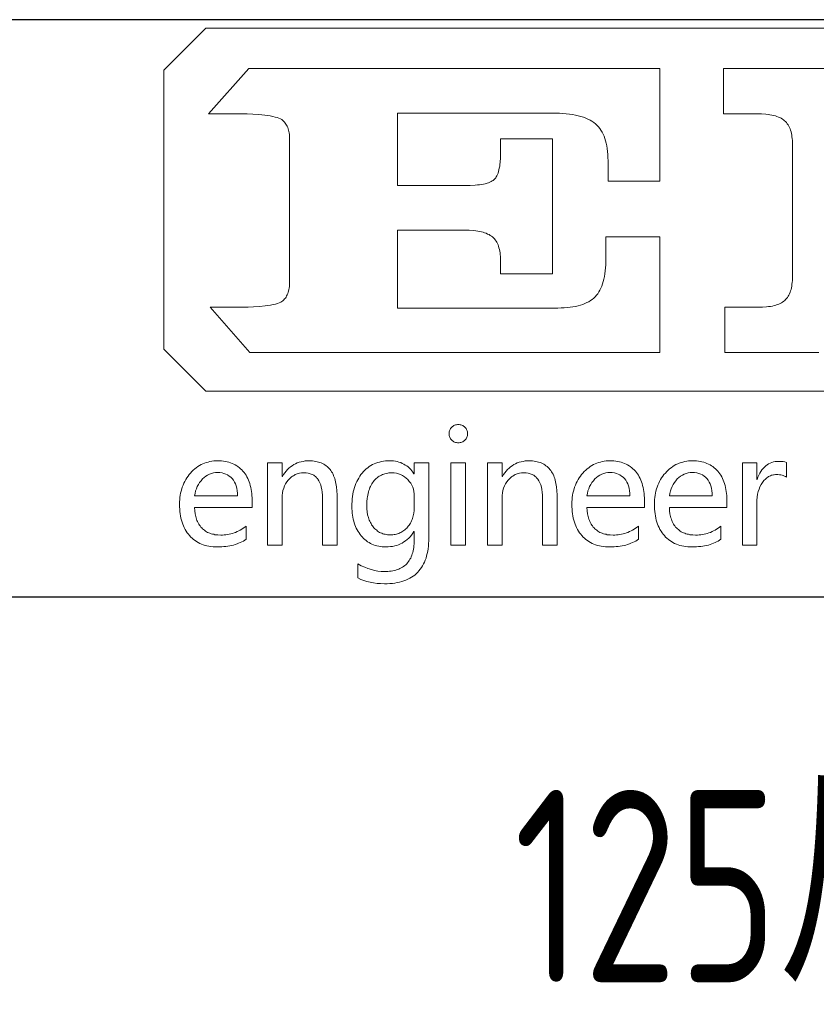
# Model space of a CAD drawing. Header units: millimetres. Extents: x -33 to 494, y -6 to 365.
# Tile 6 of 9: x 415 to 441, y 24 to 56. Entities that reach past the tile are written whole.
import ezdxf
from ezdxf.enums import TextEntityAlignment as Align

# ---------------------------------------------------------------- set-up
doc = ezdxf.new("R2010")
doc.units = ezdxf.units.MM
doc.header["$LTSCALE"] = 12.5
for name, color, linetype in [('1轮廓实线层', 7, 'Continuous'), ('6文字层', 3, 'Continuous'), ('图层 1', 7, 'Continuous'), ('图框层', 7, 'Continuous')]:
    doc.layers.add(name, color=color, linetype=linetype)
doc.styles.add('PC_TEXTSTYLE', font='isocp.shx', dxfattribs={"width": 0.8, "bigfont": 'hzfs.shx'})

# ---------------------------------------------------------------- blocks, each defined once
blk = doc.blocks.new('block 2')
at = {"layer": '图层 1', "lineweight": 0}
for points in [[(76.224, 148.069), (127.746, 148.069), (133.874, 137.901), (140.304, 148.069), (197.525, 148.069), (200.374, 145.219), (200.374, 126.352), (197.525, 123.502), (76.224, 123.502), (73.374, 126.352), (73.374, 145.219), (76.224, 148.069), (76.224, 148.069)], [(79.201, 126.114), (76.51, 129.178), (78.732, 129.178), (79.082, 129.185), (79.462, 129.201), (79.851, 129.233), (80.24, 129.273), (80.431, 129.296), (80.613, 129.328), (80.78, 129.36), (80.931, 129.4), (81.074, 129.432), (81.193, 129.479), (81.296, 129.519), (81.375, 129.567), (81.439, 129.622), (81.494, 129.678), (81.55, 129.741), (81.606, 129.805), (81.653, 129.868), (81.693, 129.948), (81.733, 130.027), (81.772, 130.106), (81.804, 130.194), (81.828, 130.281), (81.852, 130.376), (81.868, 130.479), (81.883, 130.582), (81.891, 130.694), (81.899, 130.805), (81.899, 130.924), (81.899, 140.528), (81.899, 140.647), (81.891, 140.758), (81.883, 140.87), (81.868, 140.973), (81.852, 141.076), (81.828, 141.171), (81.796, 141.258), (81.764, 141.346), (81.733, 141.425), (81.693, 141.504), (81.645, 141.576), (81.598, 141.647), (81.542, 141.711), (81.487, 141.774), (81.423, 141.83), (81.36, 141.878), (81.28, 141.933), (81.177, 141.973), (81.05, 142.012), (80.915, 142.052), (80.756, 142.092), (80.582, 142.124), (80.407, 142.147), (80.217, 142.179), (79.82, 142.219), (79.415, 142.251), (79.026, 142.267), (78.677, 142.274), (76.407, 142.274), (79.145, 145.33), (89.202, 145.33), (106.966, 145.33), (106.966, 141.528), (106.966, 137.71), (103.45, 137.71), (103.45, 139.092), (103.442, 139.314), (103.434, 139.52), (103.418, 139.719), (103.394, 139.917), (103.362, 140.1), (103.331, 140.274), (103.283, 140.449), (103.235, 140.608), (103.18, 140.758), (103.116, 140.901), (103.045, 141.036), (102.965, 141.163), (102.886, 141.282), (102.799, 141.393), (102.696, 141.497), (102.6, 141.592), (102.481, 141.679), (102.362, 141.766), (102.235, 141.838), (102.092, 141.909), (101.941, 141.973), (101.783, 142.036), (101.616, 142.092), (101.433, 142.14), (101.243, 142.179), (101.045, 142.219), (100.838, 142.251), (100.624, 142.274), (100.394, 142.29), (100.156, 142.306), (99.909, 142.314), (99.655, 142.322), (89.202, 142.322), (89.202, 137.417), (93.742, 137.417), (94.115, 137.425), (94.448, 137.44), (94.607, 137.456), (94.75, 137.472), (94.893, 137.496), (95.02, 137.52), (95.139, 137.544), (95.258, 137.576), (95.353, 137.607), (95.449, 137.647), (95.536, 137.687), (95.615, 137.726), (95.679, 137.766), (95.742, 137.821), (95.79, 137.869), (95.846, 137.933), (95.885, 138.004), (95.933, 138.083), (95.972, 138.171), (96.004, 138.266), (96.036, 138.361), (96.068, 138.472), (96.092, 138.591), (96.115, 138.718), (96.131, 138.846), (96.147, 138.988), (96.171, 139.298), (96.179, 139.631), (96.179, 140.576), (99.695, 140.576), (99.695, 136.012), (99.695, 131.448), (96.179, 131.448), (96.179, 132.337), (96.171, 132.472), (96.171, 132.607), (96.155, 132.742), (96.139, 132.861), (96.123, 132.98), (96.099, 133.099), (96.068, 133.202), (96.036, 133.305), (96.004, 133.4), (95.965, 133.496), (95.917, 133.583), (95.869, 133.662), (95.814, 133.742), (95.758, 133.813), (95.695, 133.876), (95.631, 133.94), (95.56, 133.996), (95.48, 134.043), (95.393, 134.099), (95.298, 134.138), (95.203, 134.186), (95.099, 134.218), (94.996, 134.258), (94.877, 134.289), (94.758, 134.313), (94.631, 134.337), (94.496, 134.361), (94.353, 134.377), (94.06, 134.393), (93.742, 134.4), (89.202, 134.4), (89.202, 129.13), (100.06, 129.13), (100.282, 129.138), (100.489, 129.146), (100.695, 129.162), (100.894, 129.178), (101.076, 129.209), (101.259, 129.241), (101.426, 129.281), (101.584, 129.321), (101.743, 129.376), (101.886, 129.432), (102.021, 129.495), (102.148, 129.559), (102.267, 129.638), (102.378, 129.717), (102.481, 129.797), (102.576, 129.892), (102.664, 129.995), (102.751, 130.098), (102.823, 130.217), (102.894, 130.344), (102.957, 130.471), (103.021, 130.614), (103.076, 130.765), (103.124, 130.924), (103.164, 131.09), (103.204, 131.265), (103.235, 131.448), (103.259, 131.646), (103.275, 131.845), (103.291, 132.051), (103.299, 132.273), (103.307, 132.496), (103.307, 133.94), (106.966, 133.94), (106.966, 130.035), (106.966, 126.114), (79.201, 126.114), (79.201, 126.114)], [(117.721, 126.114), (111.363, 126.114), (111.363, 129.178), (113.586, 129.178), (113.903, 129.185), (114.189, 129.209), (114.324, 129.225), (114.451, 129.241), (114.578, 129.265), (114.689, 129.296), (114.8, 129.328), (114.911, 129.36), (115.007, 129.4), (115.102, 129.44), (115.189, 129.487), (115.268, 129.535), (115.34, 129.59), (115.411, 129.646), (115.475, 129.709), (115.538, 129.773), (115.594, 129.844), (115.642, 129.924), (115.689, 130.011), (115.737, 130.098), (115.776, 130.194), (115.808, 130.289), (115.84, 130.392), (115.864, 130.503), (115.888, 130.614), (115.904, 130.741), (115.919, 130.86), (115.935, 130.995), (115.935, 131.13), (115.943, 131.273), (115.943, 140.179), (115.935, 140.322), (115.935, 140.457), (115.919, 140.592), (115.904, 140.711), (115.888, 140.83), (115.864, 140.949), (115.84, 141.06), (115.808, 141.163), (115.769, 141.258), (115.729, 141.354), (115.681, 141.441), (115.634, 141.528), (115.578, 141.6), (115.523, 141.679), (115.459, 141.743), (115.396, 141.806), (115.324, 141.862), (115.253, 141.917), (115.165, 141.965), (115.078, 142.012), (114.983, 142.052), (114.88, 142.092), (114.776, 142.124), (114.657, 142.155), (114.538, 142.187), (114.411, 142.211), (114.284, 142.227), (114.141, 142.243), (113.848, 142.267), (113.53, 142.274), (111.26, 142.274), (111.26, 145.33), (118.586, 145.33)], [(92.694, 120.629), (92.694, 120.692), (92.702, 120.748), (92.718, 120.811), (92.734, 120.867), (92.766, 120.922), (92.79, 120.97), (92.829, 121.018), (92.869, 121.065), (92.917, 121.105), (92.964, 121.145), (93.02, 121.177), (93.067, 121.2), (93.123, 121.216), (93.186, 121.232), (93.25, 121.24), (93.313, 121.24), (93.377, 121.24), (93.44, 121.232), (93.496, 121.216), (93.559, 121.2), (93.615, 121.177), (93.663, 121.145), (93.718, 121.105), (93.758, 121.065), (93.806, 121.026), (93.845, 120.97), (93.877, 120.922), (93.901, 120.867), (93.917, 120.811), (93.932, 120.756), (93.94, 120.692), (93.948, 120.629), (93.94, 120.558), (93.932, 120.502), (93.917, 120.438), (93.901, 120.383), (93.877, 120.335), (93.845, 120.28), (93.806, 120.232), (93.758, 120.192), (93.718, 120.145), (93.663, 120.113), (93.615, 120.081), (93.559, 120.057), (93.496, 120.042), (93.44, 120.026), (93.377, 120.018), (93.313, 120.018), (93.25, 120.018), (93.186, 120.026), (93.123, 120.042), (93.067, 120.057), (93.012, 120.081), (92.964, 120.113), (92.917, 120.145), (92.869, 120.192), (92.829, 120.232), (92.79, 120.28), (92.758, 120.335), (92.734, 120.383), (92.718, 120.438), (92.702, 120.502), (92.694, 120.558), (92.694, 120.629), (92.694, 120.629)], [(79.351, 115.628), (75.454, 115.628), (75.47, 115.414), (75.494, 115.208), (75.518, 115.112), (75.541, 115.017), (75.565, 114.93), (75.589, 114.842), (75.621, 114.755), (75.66, 114.676), (75.7, 114.596), (75.74, 114.517), (75.787, 114.445), (75.835, 114.382), (75.891, 114.31), (75.946, 114.255), (76.002, 114.192), (76.065, 114.136), (76.129, 114.089), (76.2, 114.041), (76.272, 113.993), (76.343, 113.953), (76.422, 113.922), (76.502, 113.89), (76.581, 113.858), (76.668, 113.834), (76.756, 113.818), (76.843, 113.795), (77.034, 113.778), (77.24, 113.771), (77.351, 113.771), (77.47, 113.778), (77.581, 113.787), (77.692, 113.803), (77.811, 113.827), (77.915, 113.85), (78.026, 113.882), (78.137, 113.914), (78.24, 113.953), (78.343, 114.001), (78.454, 114.049), (78.558, 114.104), (78.653, 114.16), (78.756, 114.224), (78.859, 114.295), (78.954, 114.366), (78.954, 113.485), (78.859, 113.422), (78.764, 113.366), (78.661, 113.311), (78.558, 113.255), (78.446, 113.216), (78.335, 113.167), (78.216, 113.128), (78.097, 113.096), (77.978, 113.065), (77.851, 113.041), (77.716, 113.017), (77.581, 113.001), (77.446, 112.985), (77.304, 112.977), (77.153, 112.969), (77.01, 112.969), (76.859, 112.969), (76.716, 112.977), (76.573, 112.993), (76.438, 113.017), (76.303, 113.041), (76.176, 113.072), (76.049, 113.112), (75.93, 113.16), (75.819, 113.207), (75.708, 113.263), (75.597, 113.326), (75.494, 113.398), (75.398, 113.469), (75.303, 113.548), (75.208, 113.636), (75.121, 113.731), (75.041, 113.827), (74.962, 113.929), (74.89, 114.041), (74.827, 114.152), (74.763, 114.271), (74.708, 114.39), (74.66, 114.517), (74.613, 114.644), (74.573, 114.779), (74.541, 114.922), (74.509, 115.065), (74.486, 115.216), (74.47, 115.366), (74.454, 115.525), (74.446, 115.684), (74.446, 115.851), (74.446, 116.009), (74.454, 116.168), (74.47, 116.319), (74.494, 116.47), (74.517, 116.613), (74.549, 116.747), (74.589, 116.89), (74.629, 117.017), (74.684, 117.152), (74.732, 117.279), (74.795, 117.398), (74.867, 117.517), (74.938, 117.636), (75.018, 117.747), (75.097, 117.859), (75.184, 117.962), (75.279, 118.065), (75.375, 118.16), (75.478, 118.248), (75.581, 118.327), (75.684, 118.399), (75.795, 118.47), (75.907, 118.533), (76.018, 118.589), (76.137, 118.637), (76.256, 118.676), (76.375, 118.708), (76.502, 118.74), (76.629, 118.764), (76.764, 118.78), (76.899, 118.787), (77.034, 118.795), (77.168, 118.787), (77.296, 118.78), (77.423, 118.764), (77.549, 118.748), (77.669, 118.724), (77.788, 118.692), (77.899, 118.66), (78.002, 118.621), (78.113, 118.573), (78.208, 118.517), (78.312, 118.462), (78.399, 118.399), (78.494, 118.327), (78.573, 118.256), (78.661, 118.176), (78.74, 118.089), (78.812, 118.002), (78.883, 117.906), (78.946, 117.811), (79.002, 117.708), (79.058, 117.597), (79.113, 117.486), (79.153, 117.367), (79.201, 117.248), (79.232, 117.12), (79.264, 116.994), (79.288, 116.859), (79.312, 116.724), (79.328, 116.581), (79.343, 116.438), (79.351, 116.279), (79.351, 116.128), (79.351, 115.628), (79.351, 115.628)], [(85.106, 113.096), (84.122, 113.096), (84.122, 116.263), (84.122, 116.47), (84.106, 116.668), (84.082, 116.843), (84.042, 117.017), (84.003, 117.168), (83.947, 117.311), (83.884, 117.438), (83.812, 117.549), (83.773, 117.605), (83.725, 117.652), (83.685, 117.692), (83.637, 117.739), (83.582, 117.779), (83.534, 117.811), (83.479, 117.843), (83.415, 117.875), (83.296, 117.914), (83.161, 117.954), (83.018, 117.97), (82.868, 117.978), (82.709, 117.97), (82.558, 117.946), (82.487, 117.93), (82.415, 117.914), (82.344, 117.882), (82.28, 117.859), (82.217, 117.827), (82.153, 117.787), (82.09, 117.747), (82.026, 117.708), (81.915, 117.605), (81.804, 117.494), (81.709, 117.375), (81.621, 117.24), (81.55, 117.097), (81.494, 116.946), (81.447, 116.795), (81.415, 116.628), (81.391, 116.454), (81.383, 116.271), (81.383, 113.096), (80.399, 113.096), (80.399, 118.66), (81.383, 118.66), (81.383, 117.739), (81.407, 117.739), (81.487, 117.867), (81.574, 117.986), (81.661, 118.097), (81.756, 118.2), (81.852, 118.295), (81.955, 118.383), (82.066, 118.462), (82.177, 118.533), (82.296, 118.589), (82.415, 118.645), (82.542, 118.692), (82.669, 118.724), (82.804, 118.756), (82.939, 118.78), (83.082, 118.787), (83.233, 118.795), (83.344, 118.787), (83.455, 118.78), (83.558, 118.772), (83.661, 118.756), (83.765, 118.732), (83.86, 118.708), (83.947, 118.684), (84.042, 118.645), (84.122, 118.605), (84.209, 118.565), (84.288, 118.517), (84.36, 118.462), (84.431, 118.406), (84.503, 118.343), (84.566, 118.279), (84.63, 118.208), (84.685, 118.128), (84.741, 118.049), (84.789, 117.97), (84.836, 117.882), (84.876, 117.787), (84.915, 117.692), (84.955, 117.589), (84.987, 117.486), (85.011, 117.375), (85.035, 117.263), (85.058, 117.144), (85.074, 117.025), (85.098, 116.771), (85.106, 116.501), (85.106, 113.096), (85.106, 113.096)], [(91.313, 113.564), (91.313, 113.374), (91.305, 113.191), (91.289, 113.009), (91.265, 112.842), (91.242, 112.675), (91.21, 112.517), (91.17, 112.358), (91.131, 112.215), (91.075, 112.072), (91.019, 111.937), (90.964, 111.811), (90.893, 111.683), (90.821, 111.564), (90.742, 111.453), (90.654, 111.35), (90.567, 111.247), (90.472, 111.151), (90.369, 111.064), (90.257, 110.985), (90.146, 110.914), (90.027, 110.842), (89.9, 110.778), (89.765, 110.723), (89.63, 110.668), (89.487, 110.628), (89.337, 110.588), (89.178, 110.556), (89.019, 110.524), (88.853, 110.501), (88.678, 110.493), (88.503, 110.477), (88.321, 110.477), (88.059, 110.485), (87.813, 110.501), (87.575, 110.533), (87.352, 110.572), (87.13, 110.628), (86.916, 110.691), (86.709, 110.77), (86.519, 110.866), (86.519, 111.818), (86.749, 111.691), (86.979, 111.588), (87.201, 111.501), (87.432, 111.43), (87.646, 111.366), (87.868, 111.326), (88.083, 111.302), (88.305, 111.295), (88.424, 111.295), (88.543, 111.302), (88.662, 111.318), (88.773, 111.326), (88.884, 111.35), (88.987, 111.374), (89.091, 111.397), (89.186, 111.43), (89.281, 111.461), (89.368, 111.501), (89.456, 111.548), (89.535, 111.596), (89.615, 111.651), (89.686, 111.707), (89.757, 111.762), (89.821, 111.826), (89.884, 111.897), (89.94, 111.969), (89.996, 112.048), (90.043, 112.128), (90.091, 112.215), (90.13, 112.303), (90.17, 112.398), (90.202, 112.493), (90.234, 112.596), (90.257, 112.707), (90.281, 112.81), (90.297, 112.93), (90.313, 113.049), (90.321, 113.167), (90.329, 113.295), (90.329, 113.43), (90.329, 114.017), (90.313, 114.017), (90.226, 113.89), (90.138, 113.771), (90.051, 113.66), (89.956, 113.557), (89.853, 113.462), (89.749, 113.374), (89.638, 113.302), (89.519, 113.231), (89.4, 113.167), (89.273, 113.112), (89.146, 113.072), (89.011, 113.033), (88.868, 113.001), (88.726, 112.985), (88.575, 112.969), (88.416, 112.969), (88.289, 112.969), (88.162, 112.977), (88.043, 112.993), (87.924, 113.017), (87.805, 113.041), (87.694, 113.072), (87.582, 113.112), (87.471, 113.151), (87.368, 113.207), (87.273, 113.263), (87.178, 113.318), (87.082, 113.39), (86.995, 113.462), (86.908, 113.541), (86.821, 113.628), (86.741, 113.715), (86.67, 113.811), (86.598, 113.914), (86.527, 114.017), (86.463, 114.12), (86.408, 114.231), (86.36, 114.35), (86.312, 114.47), (86.273, 114.589), (86.233, 114.716), (86.201, 114.842), (86.178, 114.977), (86.154, 115.112), (86.138, 115.255), (86.122, 115.406), (86.114, 115.549), (86.114, 115.708), (86.114, 115.882), (86.122, 116.049), (86.138, 116.216), (86.154, 116.382), (86.178, 116.533), (86.209, 116.692), (86.249, 116.835), (86.289, 116.978), (86.336, 117.12), (86.384, 117.255), (86.44, 117.383), (86.503, 117.509), (86.574, 117.629), (86.646, 117.747), (86.725, 117.859), (86.805, 117.962), (86.9, 118.065), (86.987, 118.16), (87.082, 118.248), (87.186, 118.327), (87.289, 118.399), (87.392, 118.47), (87.503, 118.533), (87.614, 118.581), (87.733, 118.637), (87.86, 118.676), (87.979, 118.708), (88.106, 118.74), (88.241, 118.764), (88.376, 118.78), (88.519, 118.787), (88.662, 118.795), (88.797, 118.787), (88.924, 118.78), (89.059, 118.764), (89.178, 118.74), (89.297, 118.708), (89.416, 118.668), (89.519, 118.621), (89.63, 118.573), (89.726, 118.509), (89.821, 118.446), (89.916, 118.375), (90.004, 118.295), (90.091, 118.208), (90.162, 118.113), (90.242, 118.018), (90.313, 117.906), (90.329, 117.906), (90.329, 118.66), (91.313, 118.66), (91.313, 113.564), (91.313, 113.564)], [(92.805, 113.096), (92.805, 118.66), (93.798, 118.66), (93.798, 113.096), (92.805, 113.096), (92.805, 113.096)], [(99.997, 113.096), (99.012, 113.096), (99.012, 116.263), (99.012, 116.47), (98.997, 116.668), (98.973, 116.843), (98.941, 117.017), (98.893, 117.168), (98.838, 117.311), (98.774, 117.438), (98.703, 117.549), (98.663, 117.605), (98.616, 117.652), (98.576, 117.692), (98.528, 117.739), (98.473, 117.779), (98.425, 117.811), (98.37, 117.843), (98.314, 117.875), (98.187, 117.914), (98.052, 117.954), (97.917, 117.97), (97.758, 117.978), (97.6, 117.97), (97.449, 117.946), (97.377, 117.93), (97.306, 117.914), (97.243, 117.882), (97.171, 117.859), (97.107, 117.827), (97.044, 117.787), (96.981, 117.747), (96.917, 117.708), (96.806, 117.605), (96.695, 117.494), (96.6, 117.375), (96.512, 117.24), (96.441, 117.097), (96.385, 116.946), (96.338, 116.795), (96.306, 116.628), (96.282, 116.454), (96.282, 116.271), (96.282, 113.096), (95.29, 113.096), (95.29, 118.66), (96.282, 118.66), (96.282, 117.739), (96.298, 117.739), (96.377, 117.867), (96.465, 117.986), (96.552, 118.097), (96.647, 118.2), (96.75, 118.295), (96.854, 118.383), (96.957, 118.462), (97.068, 118.533), (97.187, 118.589), (97.306, 118.645), (97.433, 118.692), (97.56, 118.724), (97.695, 118.756), (97.83, 118.78), (97.981, 118.787), (98.123, 118.795), (98.235, 118.787), (98.346, 118.78), (98.449, 118.772), (98.552, 118.756), (98.655, 118.732), (98.751, 118.708), (98.846, 118.684), (98.933, 118.645), (99.012, 118.605), (99.1, 118.565), (99.179, 118.517), (99.251, 118.462), (99.322, 118.406), (99.393, 118.343), (99.457, 118.279), (99.521, 118.208), (99.576, 118.128), (99.632, 118.049), (99.679, 117.97), (99.727, 117.882), (99.775, 117.787), (99.806, 117.692), (99.846, 117.589), (99.878, 117.486), (99.901, 117.375), (99.925, 117.263), (99.949, 117.144), (99.965, 117.025), (99.989, 116.771), (99.997, 116.501), (99.997, 113.096), (99.997, 113.096)], [(105.91, 115.628), (102.021, 115.628), (102.029, 115.414), (102.061, 115.208), (102.076, 115.112), (102.1, 115.017), (102.124, 114.93), (102.148, 114.842), (102.187, 114.755), (102.219, 114.676), (102.259, 114.596), (102.299, 114.517), (102.346, 114.445), (102.394, 114.382), (102.449, 114.31), (102.505, 114.255), (102.561, 114.192), (102.624, 114.136), (102.688, 114.089), (102.759, 114.041), (102.83, 113.993), (102.902, 113.953), (102.981, 113.922), (103.061, 113.89), (103.14, 113.858), (103.227, 113.834), (103.315, 113.818), (103.402, 113.795), (103.593, 113.778), (103.799, 113.771), (103.91, 113.771), (104.029, 113.778), (104.14, 113.787), (104.259, 113.803), (104.37, 113.827), (104.473, 113.85), (104.585, 113.882), (104.696, 113.914), (104.799, 113.953), (104.91, 114.001), (105.013, 114.049), (105.116, 114.104), (105.212, 114.16), (105.315, 114.224), (105.418, 114.295), (105.513, 114.366), (105.513, 113.485), (105.418, 113.422), (105.323, 113.366), (105.22, 113.311), (105.116, 113.255), (105.005, 113.216), (104.894, 113.167), (104.775, 113.128), (104.656, 113.096), (104.537, 113.065), (104.41, 113.041), (104.275, 113.017), (104.14, 113.001), (104.005, 112.985), (103.862, 112.977), (103.719, 112.969), (103.569, 112.969), (103.418, 112.969), (103.275, 112.977), (103.132, 112.993), (102.997, 113.017), (102.862, 113.041), (102.735, 113.072), (102.608, 113.112), (102.489, 113.16), (102.378, 113.207), (102.267, 113.263), (102.156, 113.326), (102.053, 113.398), (101.957, 113.469), (101.862, 113.548), (101.767, 113.636), (101.679, 113.731), (101.6, 113.827), (101.521, 113.929), (101.449, 114.041), (101.386, 114.152), (101.322, 114.271), (101.267, 114.39), (101.219, 114.517), (101.171, 114.644), (101.132, 114.779), (101.1, 114.922), (101.068, 115.065), (101.045, 115.216), (101.029, 115.366), (101.013, 115.525), (101.005, 115.684), (101.005, 115.851), (101.005, 116.009), (101.021, 116.168), (101.029, 116.319), (101.052, 116.47), (101.076, 116.613), (101.108, 116.747), (101.148, 116.89), (101.187, 117.017), (101.243, 117.152), (101.298, 117.279), (101.354, 117.398), (101.426, 117.517), (101.497, 117.636), (101.576, 117.747), (101.656, 117.859), (101.743, 117.962), (101.838, 118.065), (101.941, 118.16), (102.037, 118.248), (102.14, 118.327), (102.243, 118.399), (102.354, 118.47), (102.465, 118.533), (102.576, 118.589), (102.696, 118.637), (102.815, 118.676), (102.942, 118.708), (103.061, 118.74), (103.188, 118.764), (103.323, 118.78), (103.457, 118.787), (103.593, 118.795), (103.727, 118.787), (103.854, 118.78), (103.981, 118.764), (104.108, 118.748), (104.227, 118.724), (104.346, 118.692), (104.458, 118.66), (104.561, 118.621), (104.672, 118.573), (104.767, 118.517), (104.87, 118.462), (104.958, 118.399), (105.053, 118.327), (105.132, 118.256), (105.22, 118.176), (105.299, 118.089), (105.371, 118.002), (105.442, 117.906), (105.505, 117.811), (105.569, 117.708), (105.617, 117.597), (105.672, 117.486), (105.72, 117.367), (105.759, 117.248), (105.791, 117.12), (105.823, 116.994), (105.847, 116.859), (105.871, 116.724), (105.886, 116.581), (105.902, 116.438), (105.91, 116.279), (105.91, 116.128), (105.91, 115.628), (105.91, 115.628)], [(111.49, 115.628), (107.601, 115.628), (107.609, 115.414), (107.641, 115.208), (107.657, 115.112), (107.68, 115.017), (107.704, 114.93), (107.736, 114.842), (107.768, 114.755), (107.799, 114.676), (107.839, 114.596), (107.887, 114.517), (107.926, 114.445), (107.974, 114.382), (108.029, 114.31), (108.085, 114.255), (108.149, 114.192), (108.212, 114.136), (108.276, 114.089), (108.339, 114.041), (108.411, 113.993), (108.49, 113.953), (108.561, 113.922), (108.641, 113.89), (108.728, 113.858), (108.807, 113.834), (108.895, 113.818), (108.99, 113.795), (109.18, 113.778), (109.379, 113.771), (109.498, 113.771), (109.609, 113.778), (109.728, 113.787), (109.839, 113.803), (109.95, 113.827), (110.062, 113.85), (110.165, 113.882), (110.276, 113.914), (110.379, 113.953), (110.49, 114.001), (110.593, 114.049), (110.697, 114.104), (110.8, 114.16), (110.895, 114.224), (110.998, 114.295), (111.093, 114.366), (111.093, 113.485), (110.998, 113.422), (110.903, 113.366), (110.8, 113.311), (110.697, 113.255), (110.593, 113.216), (110.474, 113.167), (110.363, 113.128), (110.244, 113.096), (110.117, 113.065), (109.99, 113.041), (109.863, 113.017), (109.728, 113.001), (109.585, 112.985), (109.442, 112.977), (109.3, 112.969), (109.149, 112.969), (108.998, 112.969), (108.855, 112.977), (108.712, 112.993), (108.577, 113.017), (108.442, 113.041), (108.315, 113.072), (108.196, 113.112), (108.077, 113.16), (107.958, 113.207), (107.847, 113.263), (107.736, 113.326), (107.633, 113.398), (107.537, 113.469), (107.442, 113.548), (107.347, 113.636), (107.268, 113.731), (107.18, 113.827), (107.109, 113.929), (107.037, 114.041), (106.966, 114.152), (106.91, 114.271), (106.855, 114.39), (106.799, 114.517), (106.76, 114.644), (106.72, 114.779), (106.68, 114.922), (106.656, 115.065), (106.632, 115.216), (106.609, 115.366), (106.601, 115.525), (106.593, 115.684), (106.585, 115.851), (106.593, 116.009), (106.601, 116.168), (106.617, 116.319), (106.632, 116.47), (106.656, 116.613), (106.688, 116.747), (106.728, 116.89), (106.775, 117.017), (106.823, 117.152), (106.879, 117.279), (106.934, 117.398), (107.006, 117.517), (107.077, 117.636), (107.156, 117.747), (107.236, 117.859), (107.331, 117.962), (107.426, 118.065), (107.522, 118.16), (107.617, 118.248), (107.72, 118.327), (107.831, 118.399), (107.934, 118.47), (108.045, 118.533), (108.165, 118.589), (108.276, 118.637), (108.395, 118.676), (108.522, 118.708), (108.649, 118.74), (108.776, 118.764), (108.903, 118.78), (109.038, 118.787), (109.173, 118.795), (109.307, 118.787), (109.442, 118.78), (109.569, 118.764), (109.688, 118.748), (109.807, 118.724), (109.927, 118.692), (110.038, 118.66), (110.149, 118.621), (110.252, 118.573), (110.355, 118.517), (110.451, 118.462), (110.546, 118.399), (110.633, 118.327), (110.72, 118.256), (110.8, 118.176), (110.879, 118.089), (110.951, 118.002), (111.022, 117.906), (111.085, 117.811), (111.149, 117.708), (111.204, 117.597), (111.252, 117.486), (111.3, 117.367), (111.34, 117.248), (111.371, 117.12), (111.403, 116.994), (111.435, 116.859), (111.451, 116.724), (111.474, 116.581), (111.482, 116.438), (111.49, 116.279), (111.49, 116.128), (111.49, 115.628), (111.49, 115.628)], [(115.523, 117.684), (115.459, 117.724), (115.388, 117.764), (115.316, 117.795), (115.229, 117.819), (115.142, 117.835), (115.054, 117.851), (114.951, 117.859), (114.848, 117.859), (114.776, 117.859), (114.705, 117.851), (114.641, 117.843), (114.57, 117.827), (114.507, 117.811), (114.443, 117.787), (114.379, 117.755), (114.324, 117.732), (114.268, 117.692), (114.205, 117.652), (114.149, 117.605), (114.102, 117.557), (113.998, 117.454), (113.903, 117.327), (113.816, 117.184), (113.737, 117.033), (113.673, 116.874), (113.618, 116.708), (113.578, 116.525), (113.554, 116.335), (113.53, 116.128), (113.53, 115.914), (113.53, 113.096), (112.546, 113.096), (112.546, 118.66), (113.53, 118.66), (113.53, 117.533), (113.546, 117.533), (113.602, 117.676), (113.665, 117.819), (113.729, 117.946), (113.8, 118.065), (113.872, 118.176), (113.951, 118.279), (114.038, 118.367), (114.126, 118.454), (114.221, 118.525), (114.316, 118.589), (114.419, 118.637), (114.53, 118.684), (114.641, 118.716), (114.761, 118.74), (114.88, 118.756), (115.007, 118.756), (115.165, 118.756), (115.308, 118.74), (115.427, 118.716), (115.523, 118.684), (115.523, 117.684), (115.523, 117.684)], [(78.367, 116.422), (78.359, 116.605), (78.343, 116.771), (78.312, 116.938), (78.272, 117.089), (78.224, 117.232), (78.161, 117.358), (78.089, 117.478), (78.01, 117.589), (77.915, 117.684), (77.811, 117.764), (77.7, 117.835), (77.581, 117.898), (77.454, 117.938), (77.319, 117.97), (77.168, 117.994), (77.018, 118.002), (76.875, 117.994), (76.732, 117.97), (76.597, 117.938), (76.47, 117.89), (76.343, 117.827), (76.224, 117.755), (76.105, 117.66), (76.002, 117.565), (75.898, 117.446), (75.803, 117.327), (75.724, 117.192), (75.645, 117.057), (75.589, 116.906), (75.533, 116.755), (75.494, 116.589), (75.454, 116.422), (78.367, 116.422), (78.367, 116.422)], [(90.329, 116.406), (90.321, 116.565), (90.305, 116.716), (90.273, 116.867), (90.226, 117.009), (90.162, 117.144), (90.091, 117.271), (89.996, 117.398), (89.9, 117.517), (89.781, 117.621), (89.662, 117.716), (89.543, 117.795), (89.408, 117.859), (89.273, 117.914), (89.13, 117.946), (88.979, 117.97), (88.821, 117.978), (88.718, 117.978), (88.622, 117.97), (88.535, 117.954), (88.44, 117.938), (88.352, 117.922), (88.265, 117.898), (88.186, 117.867), (88.106, 117.827), (88.027, 117.787), (87.956, 117.747), (87.884, 117.7), (87.813, 117.644), (87.749, 117.589), (87.686, 117.525), (87.622, 117.462), (87.567, 117.391), (87.511, 117.311), (87.463, 117.232), (87.416, 117.152), (87.376, 117.065), (87.329, 116.978), (87.297, 116.882), (87.265, 116.787), (87.233, 116.684), (87.209, 116.581), (87.186, 116.478), (87.162, 116.366), (87.146, 116.255), (87.13, 116.017), (87.122, 115.763), (87.13, 115.549), (87.146, 115.343), (87.178, 115.144), (87.225, 114.962), (87.257, 114.874), (87.289, 114.787), (87.321, 114.707), (87.36, 114.628), (87.408, 114.549), (87.448, 114.47), (87.503, 114.398), (87.551, 114.326), (87.606, 114.263), (87.662, 114.199), (87.725, 114.144), (87.789, 114.089), (87.852, 114.041), (87.916, 113.993), (87.987, 113.953), (88.059, 113.922), (88.13, 113.89), (88.202, 113.858), (88.281, 113.834), (88.36, 113.818), (88.44, 113.803), (88.527, 113.787), (88.614, 113.787), (88.702, 113.778), (88.789, 113.787), (88.876, 113.787), (88.964, 113.803), (89.043, 113.811), (89.122, 113.834), (89.202, 113.858), (89.281, 113.882), (89.353, 113.914), (89.424, 113.945), (89.496, 113.985), (89.567, 114.025), (89.63, 114.073), (89.694, 114.128), (89.757, 114.184), (89.821, 114.239), (89.876, 114.303), (89.932, 114.374), (89.988, 114.438), (90.035, 114.509), (90.075, 114.581), (90.115, 114.66), (90.154, 114.739), (90.186, 114.819), (90.218, 114.898), (90.265, 115.072), (90.305, 115.247), (90.321, 115.438), (90.329, 115.636), (90.329, 116.406), (90.329, 116.406)], [(104.926, 116.422), (104.918, 116.605), (104.902, 116.771), (104.87, 116.938), (104.831, 117.089), (104.783, 117.232), (104.72, 117.358), (104.648, 117.478), (104.569, 117.589), (104.473, 117.684), (104.37, 117.764), (104.259, 117.835), (104.14, 117.898), (104.013, 117.938), (103.878, 117.97), (103.727, 117.994), (103.577, 118.002), (103.434, 117.994), (103.291, 117.97), (103.156, 117.938), (103.029, 117.89), (102.902, 117.827), (102.783, 117.755), (102.664, 117.66), (102.561, 117.565), (102.457, 117.446), (102.362, 117.327), (102.283, 117.192), (102.203, 117.057), (102.148, 116.906), (102.092, 116.755), (102.053, 116.589), (102.021, 116.422), (104.926, 116.422), (104.926, 116.422)], [(110.506, 116.422), (110.498, 116.605), (110.482, 116.771), (110.451, 116.938), (110.419, 117.089), (110.363, 117.232), (110.308, 117.358), (110.228, 117.478), (110.149, 117.589), (110.054, 117.684), (109.958, 117.764), (109.847, 117.835), (109.728, 117.898), (109.593, 117.938), (109.458, 117.97), (109.315, 117.994), (109.157, 118.002), (109.014, 117.994), (108.871, 117.97), (108.736, 117.938), (108.609, 117.89), (108.482, 117.827), (108.363, 117.755), (108.252, 117.66), (108.141, 117.565), (108.037, 117.446), (107.942, 117.327), (107.863, 117.192), (107.791, 117.057), (107.728, 116.906), (107.672, 116.755), (107.633, 116.589), (107.601, 116.422), (110.506, 116.422), (110.506, 116.422)]]:
    blk.add_lwpolyline(points, dxfattribs=at)
blk = doc.blocks.new('PC_TITLE_BLOCK')
at = {"layer": '1轮廓实线层'}
for p, q in [((0, 45), (-180, 45)), ((-60, 30), (0, 30))]:
    blk.add_line(p, q, dxfattribs=at)
at = {"layer": '图层 1', "xscale": 0.3841992, "yscale": 0.3841992, "zscale": 0.3841992}
blk.add_blockref('block 2', (-82.759, -12.107), dxfattribs=at)
at = {"layer": '6文字层', "style": 'PC_TEXTSTYLE', "flags": 8}
for tag, height, width, p, p2 in [('产品名称或材料标记', 7, 0.600652, (-113.463, 28.635), (-66.422, 28.635)), ('图样名称', 5, 2.004495, (-54.785, 19.978), (-5.268, 19.978)), ('标准化', 3.5, 1.023147, (-133.835, 15.372), (-120.752, 15.372)), ('重量', 3.5, 1.408247, (-88.457, 7.542), (-76.549, 7.542)), ('比例', 3.5, 1.385287, (-73.354, 7.542), (-61.929, 7.542)), ('图样代号', 5, 2.006536, (-54.785, 5.63), (-5.516, 5.63)), ('审核', 3.5, 1.579393, (-163.989, 5.367), (-150.634, 5.367)), ('工艺', 3.5, 1.621807, (-164.21, 0.371), (-150.891, 0.371)), ('共几页', 3.5, 0.557144, (-108.073, 0.625), (-101.045, 0.625)), ('日期', 3.5, 1.560088, (-133.835, 0.371), (-120.752, 0.371))]:
    blk.add_attdef(tag, text='', height=height, dxfattribs=dict(at, width=width)).set_placement(p, p2, align=Align.FIT)
at = {"layer": '6文字层', "style": 'PC_TEXTSTYLE', "width": 9.905045, "flags": 8}
blk.add_attdef('设计', text='', height=3.5, rotation=358.4644, dxfattribs=at).set_placement((-164.229, 15.372), (-150.367, 15), align=Align.FIT)
at = {"layer": '6文字层', "color": 3, "style": 'PC_TEXTSTYLE', "width": 0.56476, "flags": 8}
blk.add_attdef('第几页', text='', height=3.5, dxfattribs=at).set_placement((-78.287, 0.753), (-71.163, 0.753), align=Align.FIT)
at = {"layer": '6文字层', "ltscale": 10, "style": 'PC_TEXTSTYLE', "flags": 1}
blk.add_attdef('图纸张数', (-58.679, -0.492), '', height=2.5, dxfattribs=at)

msp = doc.modelspace()

# ---------------------------------------------------------------- block references
at = {"layer": '图框层'}
ref = msp.add_blockref('PC_TITLE_BLOCK', (487.5, 0), dxfattribs=dict(at, xscale=1.25, yscale=1.25, zscale=1.25))
ref.add_attrib('图样名称', '125从动车轮装配', dxfattribs={"layer": '6文字层', "height": 6.25, "style": 'PC_TEXTSTYLE', "width": 0.8}).set_placement((449.967, 24.972), align=Align.CENTER)

doc.saveas('drawing.dxf')
